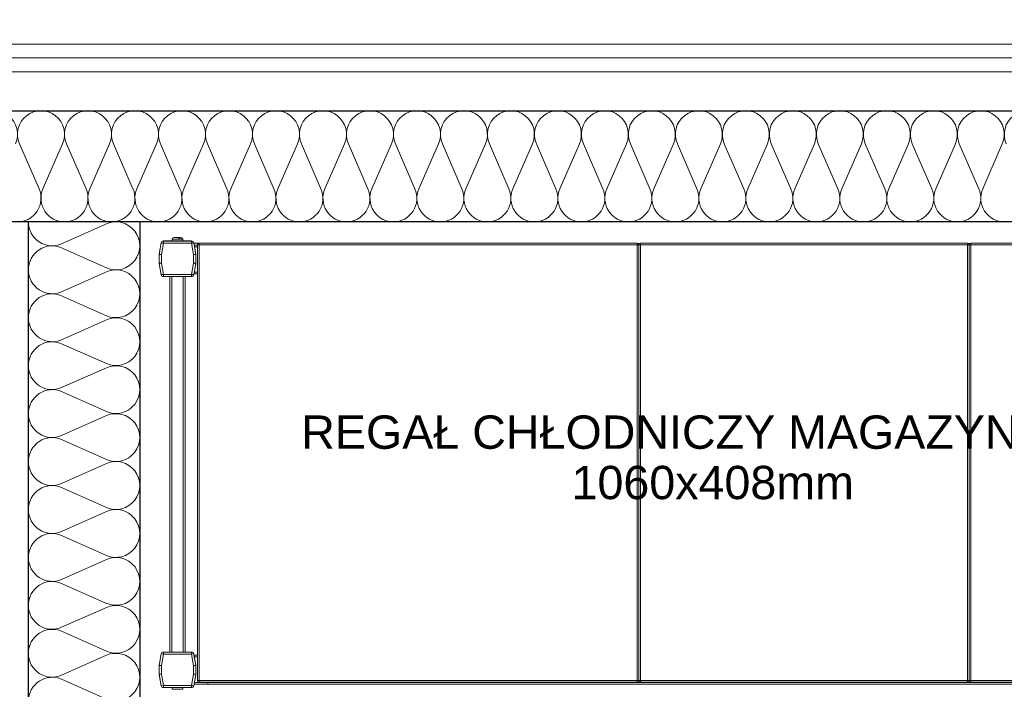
# Model space of a CAD drawing. Header units: millimetres. Extents: x 2016045 to 2079203, y -1576958 to -1542749.
# Tile 64 of 109: x 2037958 to 2038843, y -1559372 to -1558770. Entities that reach past the tile are written whole.
import ezdxf

# ---------------------------------------------------------------- set-up
doc = ezdxf.new("R2010")
doc.units = ezdxf.units.MM
doc.header["$MEASUREMENT"] = 0
for name, color, linetype, lineweight, true_color in [('balustrada_Nr_pióra__13', 7, 'Continuous', 5, 0xb6b6b6), ('Defpoints_Nr_pióra__12', 7, 'Continuous', 5, 0x9f9f9f), ('Komory_Nr_pióra__2', 7, 'Continuous', 25, 0x0322fc), ('Regały_Nr_pióra__11', 7, 'Continuous', 5, 0x6d6d6d), ('Regały_Nr_pióra__12', 7, 'Continuous', 5, 0x9f9f9f), ('Wymiarowanie_Nr_pióra__3', 7, 'Continuous', 35, 0x008200)]:
    doc.layers.add(name, color=color, linetype=linetype, lineweight=lineweight, true_color=true_color)
for name, color, linetype, lineweight in [('Budowlane - Sciany Wew_Nr_pióra__251', 94, 'Continuous', 20), ('Wymiarowanie_Nr_pióra__1', 7, 'Continuous', 0), ('Ściany_Nr_pióra__51', 5, 'Continuous', 13)]:
    doc.layers.add(name, color=color, linetype=linetype, lineweight=lineweight)
doc.layers.add('Wymiarowanie', color=7, linetype='Continuous')
doc.styles.add('GENERATED_STYLE_1', font='arial.ttf')
doc.dimstyles.new('GENERATED_STYLE__2', dxfattribs={"dimtxt": 125, "dimasz": 114, "dimexe": 0.18, "dimexo": 0, "dimgap": 0.09, "dimtad": 1, "dimdec": 0, "dimlfac": 0.1, "dimzin": 0, "dimdsep": 46, "dimtxsty": 'GENERATED_STYLE_1', "dimblk": 'ARROWHEAD_2', "dimblk1": 'ARROWHEAD_2', "dimblk2": 'ARROWHEAD_2', "dimcen": 0.09, "dimclrd": 7, "dimclre": 7, "dimclrt": 7, "dimadec": 4, "dimazin": 0, "dimtfac": 1, "dimtdec": 4, "dimtmove": 2, "dimatfit": 3, "dimfxl": 0, "dimtolj": 1, "dimtzin": 0, "dimarcsym": 0})
doc.dimstyles.new('GENERATED_STYLE__3', dxfattribs={"dimtxt": 125, "dimasz": 114, "dimexe": 0.18, "dimexo": 0, "dimgap": 0.09, "dimtad": 1, "dimdec": 0, "dimlfac": 0.1, "dimzin": 0, "dimdsep": 46, "dimtxsty": 'GENERATED_STYLE_1', "dimblk": 'ARROWHEAD_2', "dimblk1": 'ARROWHEAD_2', "dimblk2": 'ARROWHEAD_2', "dimcen": 0.09, "dimclrd": 7, "dimclre": 7, "dimclrt": 7, "dimadec": 4, "dimazin": 0, "dimtfac": 1, "dimtdec": 4, "dimtmove": 0, "dimatfit": 3, "dimfxl": 0, "dimtolj": 1, "dimtzin": 0, "dimarcsym": 0})

# ---------------------------------------------------------------- blocks, each defined once
blk = doc.blocks.new('Izolacja cieplna 18_7')
at = {"layer": 'balustrada_Nr_pióra__13', "linetype": 'Continuous'}
for p, q in [((424.31, 70.2), (441.89, 29.8)), ((445.44, 29.8), (463.01, 70.2)), ((466.56, 70.2), (484.14, 29.8)), ((487.69, 29.8), (505.27, 70.2)), ((508.82, 70.2), (526.39, 29.8)), ((529.94, 29.8), (547.52, 70.2)), ((551.07, 70.2), (568.65, 29.8)), ((572.2, 29.8), (589.77, 70.2)), ((593.32, 70.2), (610.9, 29.8)), ((614.45, 29.8), (632.03, 70.2)), ((635.58, 70.2), (653.15, 29.8)), ((656.7, 29.8), (674.28, 70.2)), ((677.83, 70.2), (695.41, 29.8)), ((698.96, 29.8), (716.53, 70.2)), ((720.08, 70.2), (737.66, 29.8)), ((741.21, 29.8), (758.79, 70.2)), ((762.34, 70.2), (779.92, 29.8)), ((783.46, 29.8), (801.04, 70.2)), ((804.59, 70.2), (822.17, 29.8)), ((825.72, 29.8), (843.29, 70.2)), ((846.84, 70.2), (864.42, 29.8)), ((867.97, 29.8), (885.55, 70.2)), ((889.1, 70.2), (906.68, 29.8)), ((910.22, 29.8), (927.8, 70.2)), ((931.35, 70.2), (948.93, 29.8)), ((952.48, 29.8), (970.06, 70.2)), ((973.61, 70.2), (991.18, 29.8)), ((994.73, 29.8), (1012.31, 70.2)), ((1015.86, 70.2), (1033.44, 29.8)), ((1036.99, 29.8), (1054.56, 70.2)), ((1058.11, 70.2), (1075.69, 29.8)), ((1079.24, 29.8), (1096.82, 70.2)), ((1100.37, 70.2), (1117.94, 29.8)), ((1121.49, 29.8), (1139.07, 70.2)), ((1142.62, 70.2), (1160.2, 29.8)), ((1163.75, 29.8), (1181.32, 70.2)), ((1184.87, 70.2), (1202.45, 29.8)), ((1206, 29.8), (1223.58, 70.2)), ((1227.13, 70.2), (1244.7, 29.8)), ((1248.25, 29.8), (1265.83, 70.2)), ((1269.38, 70.2), (1286.96, 29.8)), ((1290.51, 29.8), (1308.08, 70.2))]:
    blk.add_line(p, q, dxfattribs=at)
for centre, start_param, end_param in [((401.41, 78.73), 4.299595, 8.266775), ((443.66, 78.73), 4.299595, 8.266775), ((485.92, 78.73), 4.299595, 8.266775), ((528.17, 78.73), 4.299595, 8.266775), ((570.42, 78.73), 4.299595, 8.266775), ((612.68, 78.73), 4.299595, 8.266775), ((654.93, 78.73), 4.299595, 8.266775), ((697.18, 78.73), 4.299595, 8.266775), ((739.44, 78.73), 4.299595, 8.266775), ((781.69, 78.73), 4.299595, 8.266775), ((823.94, 78.73), 4.299595, 8.266775), ((866.2, 78.73), 4.299595, 8.266775), ((908.45, 78.73), 4.299595, 8.266775), ((950.7, 78.73), 4.299595, 8.266775), ((992.96, 78.73), 4.299595, 8.266775), ((1035.21, 78.73), 4.299595, 8.266775), ((1077.46, 78.73), 4.299595, 8.266775), ((1119.72, 78.73), 4.299595, 8.266775), ((1161.97, 78.73), 4.299595, 8.266775), ((1204.22, 78.73), 4.299595, 8.266775), ((1246.48, 78.73), 4.299595, 8.266775), ((1288.73, 78.73), 4.299595, 8.266775), ((1330.99, 78.73), 4.299595, 8.266775), ((422.54, 21.27), 3.141593, 5.125182), ((464.79, 21.27), 1.158003, 3.141593), ((464.79, 21.27), 3.141593, 5.125182), ((507.04, 21.27), 1.158003, 3.141593), ((507.04, 21.27), 3.141593, 5.125182), ((549.29, 21.27), 1.158003, 3.141593), ((549.3, 21.27), 3.141593, 5.125182), ((591.55, 21.27), 1.158003, 3.141593), ((591.55, 21.27), 3.141593, 5.125182), ((633.8, 21.27), 1.158003, 3.141593), ((633.8, 21.27), 3.141593, 5.125182), ((676.06, 21.27), 1.158003, 3.141593), ((676.06, 21.27), 3.141593, 5.125182), ((718.31, 21.27), 1.158003, 3.141593), ((718.31, 21.27), 3.141593, 5.125182), ((760.56, 21.27), 1.158003, 3.141593), ((760.56, 21.27), 3.141593, 5.125182), ((802.82, 21.27), 1.158003, 3.141593), ((802.82, 21.27), 3.141593, 5.125182), ((845.07, 21.27), 1.158003, 3.141593), ((845.07, 21.27), 3.141593, 5.125182), ((887.32, 21.27), 1.158003, 3.141593), ((887.32, 21.27), 3.141593, 5.125182), ((929.58, 21.27), 1.158003, 3.141593), ((929.58, 21.27), 3.141593, 5.125182), ((971.83, 21.27), 1.158003, 3.141593), ((971.83, 21.27), 3.141593, 5.125182), ((1014.08, 21.27), 1.158003, 3.141593), ((1014.08, 21.27), 3.141593, 5.125182), ((1056.34, 21.27), 1.158003, 3.141593), ((1056.34, 21.27), 3.141593, 5.125182), ((1098.59, 21.27), 1.158003, 3.141593), ((1098.59, 21.27), 3.141593, 5.125182), ((1140.84, 21.27), 1.158003, 3.141593), ((1140.85, 21.27), 3.141593, 5.125182), ((1183.1, 21.27), 1.158003, 3.141593), ((1183.1, 21.27), 3.141593, 5.125182), ((1225.35, 21.27), 1.158003, 3.141593), ((1225.35, 21.27), 3.141593, 5.125182), ((1267.6, 21.27), 1.158003, 3.141593), ((1267.61, 21.27), 3.141593, 5.125182), ((1309.86, 21.27), 1.158003, 3.141593)]:
    blk.add_ellipse(centre, major_axis=(0, 21.27), ratio=0.993368, start_param=start_param, end_param=end_param, dxfattribs=at)
blk = doc.blocks.new('Izolacja cieplna 18_14')
at = {"layer": 'balustrada_Nr_pióra__13', "linetype": 'Continuous'}
for p, q in [((1.81, 70.2), (19.76, 29.8)), ((23.38, 29.8), (41.33, 70.2)), ((44.95, 70.2), (62.9, 29.8)), ((66.52, 29.8), (84.47, 70.2)), ((88.09, 70.2), (106.04, 29.8)), ((109.66, 29.8), (127.6, 70.2)), ((131.23, 70.2), (149.17, 29.8)), ((152.8, 29.8), (170.74, 70.2)), ((174.37, 70.2), (192.31, 29.8)), ((195.94, 29.8), (213.88, 70.2)), ((217.51, 70.2), (235.45, 29.8)), ((239.08, 29.8), (257.02, 70.2)), ((260.65, 70.2), (278.59, 29.8)), ((282.22, 29.8), (300.16, 70.2)), ((303.79, 70.2), (321.73, 29.8)), ((325.35, 29.8), (343.3, 70.2)), ((346.92, 70.2), (364.87, 29.8)), ((368.49, 29.8), (386.44, 70.2)), ((390.06, 70.2), (408.01, 29.8)), ((411.63, 29.8), (429.58, 70.2)), ((433.2, 70.2), (451.15, 29.8)), ((454.77, 29.8), (472.72, 70.2))]:
    blk.add_line(p, q, dxfattribs=at)
for centre, start_param, end_param in [((21.57, 78.73), 5.870391, 9.837571), ((64.71, 78.73), 5.870391, 9.837571), ((107.85, 78.73), 5.870391, 9.837571), ((150.99, 78.73), 5.870391, 9.837571), ((194.13, 78.73), 5.870391, 9.837571), ((237.26, 78.73), 5.870391, 9.837571), ((280.4, 78.73), 5.870391, 9.837571), ((323.54, 78.73), 5.870391, 9.837571), ((366.68, 78.73), 5.870391, 9.837571), ((409.82, 78.73), 5.870391, 9.837571), ((452.96, 78.73), 5.870391, 9.837571), ((0, 21.27), 4.712389, 6.695979), ((43.14, 21.27), 2.7288, 4.712389), ((43.14, 21.27), 4.712389, 6.695979), ((86.28, 21.27), 2.7288, 4.712389), ((86.28, 21.27), 4.712389, 6.695979), ((129.42, 21.27), 2.7288, 4.712389), ((129.42, 21.27), 4.712389, 6.695979), ((172.56, 21.27), 2.7288, 4.712389), ((172.56, 21.27), 4.712389, 6.695979), ((215.69, 21.27), 2.7288, 4.712389), ((215.7, 21.27), 4.712389, 6.695979), ((258.83, 21.27), 2.7288, 4.712389), ((258.83, 21.27), 4.712389, 6.695979), ((301.97, 21.27), 2.7288, 4.712389), ((301.97, 21.27), 4.712389, 6.695979), ((345.11, 21.27), 2.7288, 4.712389), ((345.11, 21.27), 4.712389, 6.695979), ((388.25, 21.27), 2.7288, 4.712389), ((388.25, 21.27), 4.712389, 6.695979), ((431.39, 21.27), 2.7288, 4.712389), ((431.39, 21.27), 4.712389, 6.695979), ((474.53, 21.27), 2.7288, 4.712389)]:
    blk.add_ellipse(centre, major_axis=(21.57, 0), ratio=0.98601, start_param=start_param, end_param=end_param, dxfattribs=at)
blk = doc.blocks.new('*D100', base_point=(1682719.62, -1237567.41))
at = {"layer": 'Wymiarowanie_Nr_pióra__1', "linetype": 'Continuous'}
for p, q in [((2037589.9, -1556946.18), (2037589.9, -1558715.89)), ((2037477.4, -1558715.89), (2037702.4, -1558715.89)), ((2037589.9, -1558715.89), (2037589.9, -1558816.42)), ((2037477.4, -1558816.42), (2037702.4, -1558816.42))]:
    blk.add_line(p, q, dxfattribs=at)
at = {"layer": 'Wymiarowanie_Nr_pióra__3', "linetype": 'Continuous'}
for p, q in [((2037664.9, -1558759.19), (2037514.9, -1558672.59)), ((2037664.9, -1558859.72), (2037514.9, -1558773.12))]:
    blk.add_line(p, q, dxfattribs=at)
blk = doc.blocks.new('ARROWHEAD_2')
at = {"color": 0, "linetype": 'Continuous', "lineweight": 0}
for p, q in [((-0.3781, -0.655), (0.3781, 0.655)), ((0, 0), (-1, 0))]:
    blk.add_line(p, q, dxfattribs=at)
blk = doc.blocks.new('*D101', base_point=(1682719.62, -1237567.41))
at = {"layer": 'Wymiarowanie_Nr_pióra__1', "linetype": 'Continuous'}
for p, q in [((2037589.9, -1558816.42), (2037589.9, -1560670.91)), ((2037477.4, -1560670.91), (2037702.4, -1560670.91))]:
    blk.add_line(p, q, dxfattribs=at)
at = {"layer": 'Wymiarowanie_Nr_pióra__3', "linetype": 'Continuous'}
for p, q in [((2037664.9, -1558859.72), (2037514.9, -1558773.12)), ((2037664.9, -1560714.22), (2037514.9, -1560627.61))]:
    blk.add_line(p, q, dxfattribs=at)
at = {"layer": 'Wymiarowanie_Nr_pióra__1', "insert": (2037566.96, -1560129.2), "char_height": 125, "attachment_point": 7, "rotation": 90, "style": 'GENERATED_STYLE_1'}
blk.add_mtext('\\A1;{\\fArial|b0|i0|c238|p38;185\\fArial|b0|i0|c238|p38;\\A1{\\H.66x;\\S5^  ;}}', dxfattribs=at)
blk = doc.blocks.new('*D126', base_point=(1682719.62, -1237567.41))
at = {"layer": 'Wymiarowanie_Nr_pióra__1', "linetype": 'Continuous'}
for p, q in [((2044173.52, -1556060.94), (2043948.52, -1556060.94)), ((2044061.02, -1559800.94), (2044061.02, -1556060.94)), ((2044173.52, -1559800.94), (2043948.52, -1559800.94))]:
    blk.add_line(p, q, dxfattribs=at)
at = {"layer": 'Wymiarowanie_Nr_pióra__3', "linetype": 'Continuous'}
for p, q in [((2043986.02, -1556017.64), (2044136.02, -1556104.24)), ((2043986.02, -1559757.64), (2044136.02, -1559844.24))]:
    blk.add_line(p, q, dxfattribs=at)
at = {"layer": 'Wymiarowanie_Nr_pióra__1', "insert": (2044036.02, -1558073.23), "char_height": 125, "attachment_point": 7, "rotation": 90, "style": 'GENERATED_STYLE_1'}
blk.add_mtext('\\A1;{\\fArial|b0|i0|c238|p38;374}', dxfattribs=at)
blk = doc.blocks.new('*D143', base_point=(1682719.62, -1237567.41))
at = {"layer": 'Wymiarowanie_Nr_pióra__1', "linetype": 'Continuous'}
for p, q in [((2021278.91, -1556060.94), (2021053.91, -1556060.94)), ((2021166.41, -1559800.94), (2021166.41, -1556060.94)), ((2021278.91, -1559800.94), (2021053.91, -1559800.94))]:
    blk.add_line(p, q, dxfattribs=at)
at = {"layer": 'Wymiarowanie_Nr_pióra__3', "linetype": 'Continuous'}
for p, q in [((2021091.41, -1556017.64), (2021241.41, -1556104.24)), ((2021091.41, -1559757.64), (2021241.41, -1559844.24))]:
    blk.add_line(p, q, dxfattribs=at)
at = {"layer": 'Wymiarowanie_Nr_pióra__1', "insert": (2021141.41, -1558073.23), "char_height": 125, "attachment_point": 7, "rotation": 90, "style": 'GENERATED_STYLE_1'}
blk.add_mtext('\\A1;{\\fArial|b0|i0|c238|p38;374}', dxfattribs=at)

msp = doc.modelspace()

# ---------------------------------------------------------------- linework, layer by layer
at = {"layer": 'Budowlane - Sciany Wew_Nr_pióra__251', "linetype": 'Continuous'}
for p, q in [((2036221.94, -1558791.42), (2039282.93, -1558791.42)), ((2036234.44, -1558803.92), (2039295.43, -1558803.92))]:
    msp.add_line(p, q, dxfattribs=at)
at = {"layer": 'Defpoints_Nr_pióra__12', "linetype": 'Continuous'}
msp.add_line((2038055.91, -1559275.97), (2038055.96, -1559275.97), dxfattribs=at)
at = {"layer": 'Komory_Nr_pióra__2', "linetype": 'Continuous'}
for p, q in [((2036265.91, -1558851.44), (2039265.91, -1558851.44)), ((2039165.91, -1558951.44), (2036355.91, -1558951.44)), ((2037965.91, -1559425.97), (2037965.91, -1558951.44)), ((2038065.91, -1558951.44), (2038065.91, -1559425.97))]:
    msp.add_line(p, q, dxfattribs=at)
at = {"layer": 'Regały_Nr_pióra__12', "linetype": 'Continuous'}
for p, q in [((2038085.3, -1558970.27), (2038083.48, -1558980.62)), ((2038085.3, -1558970.36), (2038083.48, -1558980.71)), ((2038085.34, -1558970.37), (2038085.3, -1558970.36)), ((2038085.45, -1558970.39), (2038085.34, -1558970.37)), ((2038085.63, -1558970.42), (2038085.45, -1558970.39)), ((2038087.27, -1558970.71), (2038085.48, -1558980.88)), ((2038085.88, -1558970.46), (2038085.63, -1558970.42)), ((2038086.18, -1558970.51), (2038085.88, -1558970.46)), ((2038086.52, -1558970.57), (2038086.18, -1558970.51)), ((2038086.89, -1558970.64), (2038086.52, -1558970.57)), ((2038087.27, -1558970.71), (2038086.89, -1558970.64)), ((2038112.51, -1558968.62), (2038087.27, -1558968.62)), ((2038087.27, -1558968.71), (2038087.27, -1558970.71)), ((2038112.51, -1558968.71), (2038087.27, -1558968.71)), ((2038087.27, -1558970.71), (2038390.13, -1558970.71)), ((2038095.14, -1558967.12), (2038095.14, -1558968.62)), ((2038104.64, -1558967.12), (2038095.14, -1558967.12)), ((2038100.56, -1558965.62), (2038096.65, -1558965.62)), ((2038100.77, -1558965.72), (2038100.56, -1558965.62)), ((2038100.73, -1558965.62), (2038102.46, -1558965.62)), ((2038100.93, -1558965.97), (2038100.77, -1558965.72)), ((2038101.06, -1558966.35), (2038100.93, -1558965.97)), ((2038101.13, -1558966.82), (2038101.06, -1558966.35)), ((2038102.23, -1558966.82), (2038101.13, -1558966.82)), ((2038101.67, -1558965.62), (2038101.86, -1558965.71)), ((2038101.86, -1558965.71), (2038102.03, -1558965.96)), ((2038102.03, -1558965.96), (2038102.16, -1558966.34)), ((2038102.16, -1558966.34), (2038102.23, -1558966.82)), ((2038102.69, -1558965.62), (2038102.46, -1558965.62)), ((2038104.64, -1558968.62), (2038104.64, -1558967.12)), ((2038112.51, -1558970.71), (2038112.51, -1558968.71)), ((2038112.9, -1558970.64), (2038112.51, -1558970.71)), ((2038114.31, -1558980.88), (2038112.51, -1558970.71)), ((2038113.27, -1558970.57), (2038112.9, -1558970.64)), ((2038113.61, -1558970.51), (2038113.27, -1558970.57)), ((2038113.91, -1558970.46), (2038113.61, -1558970.51)), ((2038114.15, -1558970.42), (2038113.91, -1558970.46)), ((2038114.33, -1558970.39), (2038114.15, -1558970.42)), ((2038114.45, -1558970.37), (2038114.33, -1558970.39)), ((2038114.48, -1558970.36), (2038114.45, -1558970.37)), ((2038116.31, -1558980.62), (2038114.48, -1558970.27)), ((2038116.31, -1558980.71), (2038114.48, -1558970.36)), ((2038117.81, -1558972.37), (2038114.85, -1558972.37)), ((2038117.91, -1558971.75), (2038117.81, -1558972.29)), ((2038117.81, -1558972.27), (2038117.81, -1559364.27)), ((2039108.81, -1558972.27), (2038117.81, -1558972.27)), ((2038118.22, -1558971.27), (2038117.91, -1558971.75)), ((2038118.45, -1558971.08), (2038118.22, -1558971.27)), ((2038118.71, -1558970.93), (2038118.45, -1558971.08)), ((2038119, -1558970.84), (2038118.71, -1558970.93)), ((2038119.31, -1558970.8), (2038119, -1558970.84)), ((2038119.31, -1559365.77), (2038119.31, -1558970.77)), ((2038513.31, -1558970.77), (2038119.31, -1558970.77)), ((2038513.31, -1559365.77), (2038513.31, -1558970.77)), ((2038513.61, -1558970.84), (2038513.31, -1558970.8)), ((2038513.91, -1558970.93), (2038513.61, -1558970.84)), ((2038514.17, -1558971.08), (2038513.91, -1558970.93)), ((2038514.4, -1558971.27), (2038514.17, -1558971.08)), ((2038514.71, -1558971.75), (2038514.4, -1558971.27)), ((2038514.81, -1558972.29), (2038514.71, -1558971.75)), ((2038514.91, -1558971.75), (2038514.81, -1558972.29)), ((2038514.81, -1559364.27), (2038514.81, -1558972.27)), ((2038515.22, -1558971.27), (2038514.91, -1558971.75)), ((2038515.45, -1558971.08), (2038515.22, -1558971.27)), ((2038515.71, -1558970.93), (2038515.45, -1558971.08)), ((2038516, -1558970.84), (2038515.71, -1558970.93)), ((2038516.31, -1558970.8), (2038516, -1558970.84)), ((2038516.31, -1559365.77), (2038516.31, -1558970.77)), ((2038810.31, -1558970.77), (2038516.31, -1558970.77)), ((2038810.31, -1559365.77), (2038810.31, -1558970.77)), ((2038810.61, -1558970.84), (2038810.31, -1558970.8)), ((2038810.91, -1558970.93), (2038810.61, -1558970.84)), ((2038811.17, -1558971.08), (2038810.91, -1558970.93)), ((2038811.4, -1558971.27), (2038811.17, -1558971.08)), ((2038811.71, -1558971.75), (2038811.4, -1558971.27)), ((2038811.81, -1558972.29), (2038811.71, -1558971.75)), ((2038811.91, -1558971.75), (2038811.81, -1558972.29)), ((2038811.81, -1558972.27), (2038811.81, -1559364.27)), ((2038812.22, -1558971.27), (2038811.91, -1558971.75)), ((2038812.45, -1558971.08), (2038812.22, -1558971.27)), ((2038812.71, -1558970.93), (2038812.45, -1558971.08)), ((2038813, -1558970.84), (2038812.71, -1558970.93)), ((2038813.31, -1558970.8), (2038813, -1558970.84)), ((2038813.31, -1559365.77), (2038813.31, -1558970.77)), ((2039107.31, -1558970.77), (2038813.31, -1558970.77)), ((2038083.48, -1558980.62), (2038083.48, -1558988.62)), ((2038083.48, -1558980.71), (2038083.51, -1558980.71)), ((2038083.51, -1558980.71), (2038083.6, -1558980.72)), ((2038083.6, -1558980.72), (2038083.74, -1558980.73)), ((2038083.74, -1558980.73), (2038083.94, -1558980.75)), ((2038083.94, -1558980.75), (2038084.19, -1558980.77)), ((2038084.19, -1558980.77), (2038084.48, -1558980.79)), ((2038084.48, -1558980.79), (2038084.79, -1558980.82)), ((2038084.79, -1558980.82), (2038085.13, -1558980.85)), ((2038085.13, -1558980.85), (2038085.48, -1558980.88)), ((2038085.48, -1558980.88), (2038085.48, -1558988.53)), ((2038114.31, -1558980.88), (2038114.7, -1558980.85)), ((2038114.31, -1558988.53), (2038114.31, -1558980.88)), ((2038114.7, -1558980.85), (2038115.07, -1558980.82)), ((2038115.07, -1558980.82), (2038115.42, -1558980.79)), ((2038117.81, -1558973.87), (2038115.12, -1558973.87)), ((2038115.42, -1558980.79), (2038115.72, -1558980.76)), ((2038115.72, -1558980.76), (2038115.97, -1558980.74)), ((2038115.97, -1558980.74), (2038116.16, -1558980.72)), ((2038116.16, -1558980.72), (2038116.27, -1558980.71)), ((2038116.27, -1558980.71), (2038116.31, -1558980.71)), ((2038116.31, -1558980.62), (2038116.31, -1558989.37)), ((2038083.48, -1558988.53), (2038085.48, -1558988.53)), ((2038083.48, -1558988.62), (2038083.48, -1558988.64)), ((2038083.55, -1558988.87), (2038083.51, -1558988.88)), ((2038083.51, -1558988.88), (2038085.3, -1558999.05)), ((2038083.66, -1558988.85), (2038083.55, -1558988.87)), ((2038083.84, -1558988.82), (2038083.66, -1558988.85)), ((2038084.08, -1558988.78), (2038083.84, -1558988.82)), ((2038084.38, -1558988.73), (2038084.08, -1558988.78)), ((2038084.72, -1558988.67), (2038084.38, -1558988.73)), ((2038085.09, -1558988.6), (2038084.72, -1558988.67)), ((2038085.48, -1558988.53), (2038085.09, -1558988.6)), ((2038085.48, -1558988.53), (2038087.27, -1558998.71)), ((2038112.51, -1558998.71), (2038114.31, -1558988.53)), ((2038114.31, -1558988.53), (2038116.31, -1558988.53)), ((2038114.69, -1558988.6), (2038114.31, -1558988.53)), ((2038114.48, -1558999.05), (2038116.28, -1558988.88)), ((2038115.06, -1558988.67), (2038114.69, -1558988.6)), ((2038116.31, -1558989.37), (2038114.94, -1558997.13)), ((2038115.4, -1558988.73), (2038115.06, -1558988.67)), ((2038115.7, -1558988.78), (2038115.4, -1558988.73)), ((2038115.95, -1558988.82), (2038115.7, -1558988.78)), ((2038116.13, -1558988.85), (2038115.95, -1558988.82)), ((2038116.24, -1558988.87), (2038116.13, -1558988.85)), ((2038116.28, -1558988.88), (2038116.24, -1558988.87)), ((2038085.3, -1558999.05), (2038085.34, -1558999.05)), ((2038085.34, -1558999.05), (2038085.45, -1558999.03)), ((2038085.45, -1558999.03), (2038085.63, -1558999)), ((2038085.63, -1558999), (2038085.88, -1558998.95)), ((2038085.88, -1558998.95), (2038086.18, -1558998.9)), ((2038086.18, -1558998.9), (2038086.52, -1558998.84)), ((2038086.52, -1558998.84), (2038086.89, -1558998.78)), ((2038086.89, -1558998.78), (2038087.27, -1558998.71)), ((2038087.27, -1558998.71), (2038112.51, -1558998.71)), ((2038087.27, -1558998.71), (2038087.27, -1559000.71)), ((2038112.51, -1559000.71), (2038112.51, -1558998.71)), ((2038112.51, -1558998.71), (2038112.9, -1558998.78)), ((2038112.9, -1558998.78), (2038113.27, -1558998.84)), ((2038113.27, -1558998.84), (2038113.61, -1558998.9)), ((2038113.61, -1558998.9), (2038113.91, -1558998.95)), ((2038113.91, -1558998.95), (2038114.15, -1558999)), ((2038114.15, -1558999), (2038114.33, -1558999.03)), ((2038114.33, -1558999.03), (2038114.45, -1558999.05)), ((2038114.45, -1558999.05), (2038114.48, -1558999.05)), ((2038114.73, -1558998.35), (2038114.72, -1558998.37)), ((2038117.81, -1558998.37), (2038114.72, -1558998.37)), ((2038114.74, -1558998.28), (2038114.73, -1558998.35)), ((2038114.76, -1558998.17), (2038114.74, -1558998.28)), ((2038114.78, -1558998.02), (2038114.76, -1558998.17)), ((2038114.82, -1558997.83), (2038114.78, -1558998.02)), ((2038114.85, -1558997.62), (2038114.82, -1558997.83)), ((2038114.9, -1558997.38), (2038114.85, -1558997.62)), ((2038117.81, -1558996.87), (2038114.99, -1558996.87)), ((2038087.27, -1559000.71), (2038112.51, -1559000.71)), ((2038092.89, -1559000.71), (2038092.89, -1559338.62)), ((2038094.89, -1559000.71), (2038094.89, -1559338.62)), ((2038104.89, -1559000.71), (2038104.89, -1559338.62)), ((2038106.89, -1559000.71), (2038106.89, -1559338.62)), ((2038083.48, -1559350.62), (2038085.3, -1559340.27)), ((2038087.27, -1559340.62), (2038085.3, -1559340.27)), ((2038087.27, -1559340.62), (2038085.48, -1559350.79)), ((2038087.27, -1559338.62), (2038087.27, -1559340.62)), ((2038112.51, -1559338.62), (2038087.27, -1559338.62)), ((2038112.51, -1559340.62), (2038087.27, -1559340.62)), ((2038112.51, -1559340.62), (2038112.51, -1559338.62)), ((2038114.48, -1559340.27), (2038112.51, -1559340.62)), ((2038114.31, -1559350.79), (2038112.51, -1559340.62)), ((2038116.31, -1559350.62), (2038114.48, -1559340.27)), ((2038117.81, -1559341.37), (2038114.72, -1559341.37)), ((2038114.72, -1559341.37), (2038114.73, -1559341.4)), ((2038114.73, -1559341.4), (2038114.74, -1559341.48)), ((2038114.74, -1559341.48), (2038114.77, -1559341.62)), ((2038114.77, -1559341.62), (2038114.8, -1559341.81)), ((2038114.8, -1559341.81), (2038114.89, -1559342.3)), ((2038114.89, -1559342.3), (2038114.93, -1559342.58)), ((2038114.99, -1559342.87), (2038116.31, -1559350.37)), ((2038117.81, -1559342.87), (2038114.99, -1559342.87)), ((2038083.48, -1559358.62), (2038083.48, -1559350.62)), ((2038083.48, -1559350.62), (2038085.48, -1559350.79)), ((2038085.48, -1559350.79), (2038085.48, -1559358.44)), ((2038114.31, -1559350.79), (2038116.31, -1559350.62)), ((2038114.31, -1559358.44), (2038114.31, -1559350.79)), ((2038116.31, -1559350.37), (2038116.31, -1559358.62)), ((2038083.48, -1559358.44), (2038085.48, -1559358.44)), ((2038085.3, -1559368.97), (2038083.48, -1559358.62)), ((2038083.51, -1559358.79), (2038085.3, -1559368.97)), ((2038085.48, -1559358.44), (2038083.55, -1559358.79)), ((2038085.48, -1559358.44), (2038087.27, -1559368.62)), ((2038112.51, -1559368.62), (2038114.31, -1559358.44)), ((2038114.31, -1559358.44), (2038116.31, -1559358.44)), ((2038116.24, -1559358.79), (2038114.31, -1559358.44)), ((2038114.48, -1559368.97), (2038116.28, -1559358.79)), ((2038116.28, -1559358.79), (2038116.24, -1559358.79)), ((2038116.31, -1559358.62), (2038116.28, -1559358.79)), ((2038085.3, -1559368.97), (2038085.34, -1559368.96)), ((2038085.34, -1559368.96), (2038087.27, -1559368.62)), ((2038087.27, -1559368.62), (2038112.51, -1559368.62)), ((2038087.27, -1559368.62), (2038087.27, -1559370.62)), ((2038087.27, -1559370.62), (2038112.51, -1559370.62)), ((2038095.14, -1559370.62), (2038095.14, -1559372.12)), ((2038104.64, -1559372.12), (2038104.64, -1559370.62)), ((2038112.51, -1559370.62), (2038112.51, -1559368.62)), ((2038112.51, -1559368.62), (2038114.45, -1559368.96)), ((2039111.85, -1559367.37), (2038114.77, -1559367.37)), ((2039111.59, -1559365.87), (2038115.03, -1559365.87)), ((2038117.81, -1559364.27), (2039108.81, -1559364.27)), ((2038119.31, -1559365.77), (2038513.31, -1559365.77)), ((2038127.31, -1559365.77), (2038127.31, -1559367.37)), ((2038516.31, -1559365.77), (2038810.31, -1559365.77)), ((2038813.31, -1559365.77), (2039107.31, -1559365.77)), ((2038095.14, -1559372.12), (2038104.64, -1559372.12))]:
    msp.add_line(p, q, dxfattribs=at)
for centre, radius, start, end in [((2038087.27, -1558970.62), 2, 90, 170), ((2038087.27, -1558970.71), 2, 90, 170), ((2038096.64, -1558967.12), 1.5, 90, 180), ((2038103.14, -1558967.12), 1.5, 0, 90), ((2038112.51, -1558970.62), 2, 10, 90), ((2038112.51, -1558970.71), 2, 10, 90), ((2038085.48, -1558988.53), 2, 180, 190), ((2038114.31, -1558988.53), 2, 350, 0), ((2038087.27, -1558998.71), 2, 190, 270), ((2038112.51, -1558998.71), 2, 270, 350), ((2038087.27, -1559340.62), 2, 90, 170), ((2038112.51, -1559340.62), 2, 10, 90), ((2038085.48, -1559358.44), 2, 180, 190), ((2038114.31, -1559358.44), 2, 350, 0), ((2038087.27, -1559368.62), 2, 190, 270), ((2038112.51, -1559368.62), 2, 270, 350), ((2038119.31, -1559364.27), 1.5, 180, 270), ((2038513.31, -1559364.27), 1.5, 270, 0), ((2038516.31, -1559364.27), 1.5, 180, 270), ((2038810.31, -1559364.27), 1.5, 270, 0), ((2038813.31, -1559364.27), 1.5, 180, 270)]:
    msp.add_arc(centre, radius, start, end, dxfattribs=at)
at = {"layer": 'Ściany_Nr_pióra__51', "linetype": 'Continuous'}
msp.add_line((2036246.94, -1558816.42), (2039307.93, -1558816.42), dxfattribs=at)

# ---------------------------------------------------------------- block references
at = {"layer": 'balustrada_Nr_pióra__13', "linetype": 'Continuous', "xscale": -1, "zscale": 1000}
msp.add_blockref('Izolacja cieplna 18_7', (2039265.91, -1558951.47), dxfattribs=at)
at = {"layer": 'balustrada_Nr_pióra__13', "linetype": 'Continuous', "xscale": -1, "zscale": 1000, "rotation": 270}
msp.add_blockref('Izolacja cieplna 18_14', (2037965.91, -1559425.97), dxfattribs=at)

# ---------------------------------------------------------------- texts
at = {"layer": 'Regały_Nr_pióra__11', "linetype": 'Continuous', "char_height": 30, "attachment_point": 7, "style": 'GENERATED_STYLE_1'}
for s, insert in [('\\A1;{\\fArial|b0|i0|c238|p38;REGAŁ CHŁODNICZY MAGAZYNOWY}', (2038211.24, -1559156.1)), ('\\A1;{\\fArial|b0|i0|c238|p38;1060x408mm}', (2038454.25, -1559201.44))]:
    msp.add_mtext(s, dxfattribs=dict(at, insert=insert))

# ---------------------------------------------------------------- dimensions: what is measured, and where the dimension line sits
at = {"layer": 'Wymiarowanie', "linetype": 'Continuous'}
for base, p1, p2, angle, dimstyle, picture, middle in [((2044061.02, -1556060.94), (2020876.35, -1559800.94), (2020826.35, -1556060.94), 90, 'GENERATED_STYLE__3', '*D126', (2043973.52, -1557930.94)), ((2021166.41, -1556060.94), (2044226.02, -1559800.94), (2020826.35, -1556060.94), 90, 'GENERATED_STYLE__3', '*D143', (2021078.91, -1557930.94)), ((2037589.9, -1558816.42), (2037981.69, -1558715.89), (2039307.93, -1558816.42), 270, 'GENERATED_STYLE__3', '*D100', (2037502.4, -1558577.68)), ((2037589.9, -1560670.91), (2039307.93, -1558816.42), (2036246.94, -1560670.91), 270, 'GENERATED_STYLE__2', '*D101', (2037502.4, -1559861.77))]:
    dim = msp.add_linear_dim(base=base, p1=p1, p2=p2, angle=angle, dimstyle=dimstyle, dxfattribs=at)
    dim.commit()
    dim.dimension.update_dxf_attribs({"geometry": picture, "text_midpoint": middle, "dimtype": 160, "text_rotation": 90})

doc.saveas('drawing.dxf')
